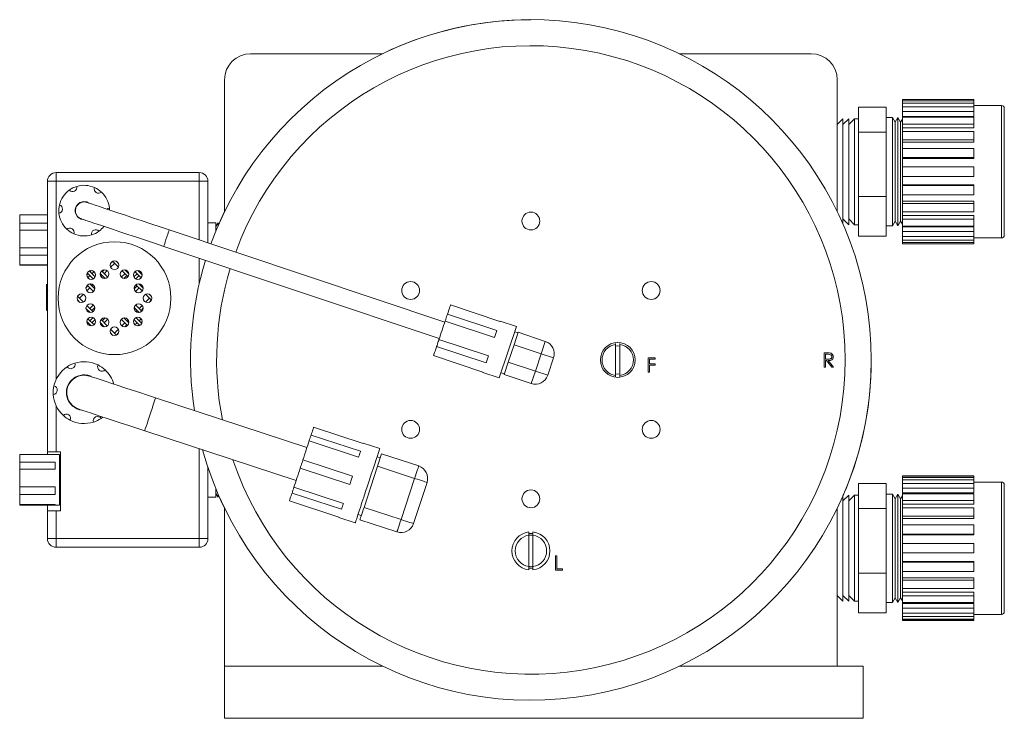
# Model space of a CAD drawing. Header units: inches. Extents: x 0.66 to 7.76, y 0.92 to 8.52.
# Tile 1 of 11: x 0.66 to 3.49, y 0.92 to 2.93. Entities that reach past the tile are written whole.
import ezdxf

# ---------------------------------------------------------------- set-up
doc = ezdxf.new("R2010")
doc.units = ezdxf.units.IN
doc.header["$MEASUREMENT"] = 0

msp = doc.modelspace()

# ---------------------------------------------------------------- linework, layer by layer
at = {"color": 7, "linetype": 'Continuous', "lineweight": 15}
for p, q in [((1.3206, 2.8323), (1.7004, 2.8323)), ((2.5547, 2.8323), (2.9346, 2.8323)), ((1.2456, 2.3774), (1.2456, 2.7573)), ((3.0096, 2.7573), (3.0096, 2.3774)), ((3.4027, 2.7005), (3.1974, 2.7005)), ((3.1974, 2.7), (3.1974, 2.7005)), ((3.1974, 2.7), (3.4027, 2.7)), ((3.1974, 2.6965), (3.1974, 2.7)), ((3.4027, 2.6965), (3.1974, 2.6965)), ((3.1974, 2.6894), (3.1974, 2.6965)), ((3.4027, 2.7005), (3.4027, 2.7)), ((3.4027, 2.6965), (3.4027, 2.7)), ((3.4027, 2.6965), (3.4027, 2.6894)), ((3.1504, 2.6785), (3.0704, 2.6785)), ((3.0704, 2.6068), (3.0704, 2.6785)), ((3.1504, 2.6068), (3.1504, 2.6785)), ((3.1974, 2.6894), (3.4027, 2.6894)), ((3.1974, 2.6792), (3.1974, 2.6894)), ((3.4027, 2.6792), (3.1974, 2.6792)), ((3.1974, 2.6654), (3.1974, 2.6792)), ((3.1974, 2.6654), (3.4027, 2.6654)), ((3.1974, 2.6516), (3.1974, 2.6654)), ((3.4027, 2.6792), (3.4027, 2.6894)), ((3.4827, 2.6831), (3.4027, 2.6831)), ((3.4027, 2.6792), (3.4027, 2.6654)), ((3.4027, 2.6516), (3.4027, 2.6654)), ((3.4907, 2.6751), (3.4907, 2.6613)), ((3.0262, 2.6452), (3.0096, 2.6286)), ((3.0428, 2.6452), (3.0262, 2.6285)), ((3.0262, 2.6336), (3.0262, 2.6452)), ((3.0595, 2.6452), (3.0428, 2.6285)), ((3.0428, 2.6336), (3.0428, 2.6452)), ((3.0704, 2.6452), (3.0595, 2.6452)), ((3.0595, 2.6336), (3.0595, 2.6452)), ((3.1686, 2.6485), (3.1504, 2.6485)), ((3.1765, 2.6348), (3.1686, 2.6485)), ((3.1686, 2.6366), (3.1686, 2.6485)), ((3.1844, 2.6485), (3.1765, 2.6348)), ((3.1922, 2.6348), (3.1844, 2.6485)), ((3.1844, 2.6366), (3.1844, 2.6485)), ((3.1974, 2.6437), (3.1922, 2.6348)), ((3.1974, 2.6516), (3.4027, 2.6516)), ((3.1974, 2.6489), (3.1974, 2.6516)), ((3.4027, 2.6491), (3.1974, 2.6491)), ((3.1974, 2.6295), (3.1974, 2.6491)), ((3.4027, 2.6491), (3.4027, 2.6295)), ((3.4907, 2.6613), (3.4907, 2.3098)), ((3.0262, 2.3413), (3.0262, 2.6336)), ((3.0428, 2.3398), (3.0428, 2.6336)), ((3.0595, 2.3398), (3.0595, 2.6336)), ((3.1686, 2.3365), (3.1686, 2.6366)), ((3.1765, 2.624), (3.1765, 2.6348)), ((3.1765, 2.3501), (3.1765, 2.624)), ((3.1844, 2.3365), (3.1844, 2.6366)), ((3.1922, 2.624), (3.1922, 2.6348)), ((3.1922, 2.3501), (3.1922, 2.624)), ((3.1974, 2.6295), (3.4027, 2.6295)), ((3.1974, 2.6189), (3.1974, 2.6295)), ((3.1974, 2.6189), (3.4027, 2.6189)), ((3.1974, 2.6081), (3.1974, 2.6189)), ((3.4027, 2.6084), (3.1974, 2.6084)), ((3.1974, 2.5844), (3.1974, 2.6084)), ((3.4027, 2.6189), (3.4027, 2.6295)), ((3.4027, 2.6084), (3.4027, 2.5844)), ((3.1504, 2.6068), (3.0704, 2.6068)), ((3.0704, 2.4208), (3.0704, 2.6068)), ((3.1504, 2.4208), (3.1504, 2.6068)), ((3.1974, 2.5844), (3.4027, 2.5844)), ((3.1974, 2.5777), (3.1974, 2.5844)), ((3.4027, 2.5777), (3.4027, 2.5844)), ((3.1974, 2.5777), (3.4027, 2.5777)), ((3.1974, 2.5594), (3.1974, 2.5777)), ((3.4027, 2.5597), (3.1974, 2.5597)), ((3.1974, 2.5329), (3.1974, 2.5597)), ((3.4027, 2.5597), (3.4027, 2.5329)), ((3.1974, 2.5329), (3.4027, 2.5329)), ((3.1974, 2.5307), (3.1974, 2.5329)), ((3.1974, 2.5307), (3.4027, 2.5307)), ((3.1974, 2.5065), (3.1974, 2.5307)), ((3.4027, 2.5307), (3.4027, 2.5329)), ((3.4027, 2.5065), (3.1974, 2.5065)), ((3.1974, 2.4788), (3.1974, 2.5065)), ((3.4027, 2.5065), (3.4027, 2.4788)), ((0.7606, 2.4899), (1.1726, 2.4899)), ((0.7606, 2.4899), (0.7606, 2.4649)), ((1.1726, 2.4899), (1.1726, 2.4649)), ((3.1974, 2.4546), (3.1974, 2.4788)), ((3.1974, 2.4788), (3.4027, 2.4788)), ((0.7356, 1.6853), (0.7356, 2.4649)), ((0.7606, 2.4649), (0.7356, 2.4649)), ((1.1726, 2.4649), (0.7606, 2.4649)), ((1.1976, 2.4649), (1.1726, 2.4649)), ((1.1976, 2.4649), (1.1976, 2.2875)), ((3.1974, 2.4546), (3.4027, 2.4546)), ((3.1974, 2.4523), (3.1974, 2.4546)), ((3.4027, 2.4523), (3.1974, 2.4523)), ((3.1974, 2.4255), (3.1974, 2.4523)), ((3.4027, 2.4523), (3.4027, 2.4546)), ((3.4027, 2.4523), (3.4027, 2.4255)), ((3.1504, 2.4208), (3.0704, 2.4208)), ((3.0704, 2.4208), (3.0704, 2.3064)), ((3.1504, 2.4208), (3.1504, 2.3064)), ((3.1974, 2.4255), (3.4027, 2.4255)), ((3.1974, 2.4075), (3.1974, 2.4252)), ((3.1974, 2.4075), (3.4027, 2.4075)), ((3.1974, 2.4009), (3.1974, 2.4075)), ((3.4027, 2.4009), (3.1974, 2.4009)), ((3.1974, 2.3768), (3.1974, 2.4009)), ((3.4027, 2.4009), (3.4027, 2.4075)), ((3.4027, 2.4009), (3.4027, 2.3768)), ((0.6556, 2.3447), (0.6556, 2.3681)), ((0.7356, 2.3681), (0.6556, 2.3681)), ((3.0262, 2.3564), (3.0428, 2.3398)), ((3.0428, 2.3564), (3.0595, 2.3398)), ((3.1974, 2.3768), (3.4027, 2.3768)), ((3.1974, 2.3662), (3.1974, 2.3765)), ((3.1974, 2.3662), (3.4027, 2.3662)), ((3.1974, 2.3557), (3.1974, 2.3662)), ((3.4027, 2.3557), (3.1974, 2.3557)), ((3.1974, 2.336), (3.1974, 2.3557)), ((3.4027, 2.3557), (3.4027, 2.3662)), ((3.4027, 2.3557), (3.4027, 2.336)), ((0.6556, 2.3447), (0.7356, 2.3447)), ((0.6556, 2.3447), (0.6556, 2.3243)), ((1.2206, 2.3456), (1.1976, 2.3456)), ((1.2268, 2.3456), (1.2206, 2.3348)), ((1.2206, 2.3456), (1.2206, 2.3226)), ((1.2291, 2.3416), (1.2268, 2.3456)), ((1.2268, 2.3456), (1.2268, 2.3363)), ((3.0595, 2.3398), (3.0704, 2.3398)), ((3.1504, 2.3365), (3.1686, 2.3365)), ((3.1686, 2.3365), (3.1765, 2.3501)), ((3.1765, 2.3501), (3.1844, 2.3365)), ((3.1844, 2.3365), (3.1922, 2.3501)), ((3.1922, 2.3501), (3.1974, 2.3412)), ((3.1974, 2.336), (3.4027, 2.336)), ((3.1974, 2.3335), (3.1974, 2.3358)), ((3.1974, 2.3335), (3.4027, 2.3335)), ((3.1974, 2.3198), (3.1974, 2.3335)), ((3.4027, 2.3198), (3.4027, 2.3335)), ((0.6556, 2.2734), (0.6556, 2.3243)), ((0.7356, 2.3243), (0.6556, 2.3243)), ((1.8796, 2.0595), (1.0861, 2.3247)), ((1.2206, 2.3226), (1.2206, 2.3214)), ((3.1504, 2.3064), (3.0704, 2.3064)), ((3.4027, 2.3198), (3.1974, 2.3198)), ((3.1974, 2.3059), (3.1974, 2.3198)), ((3.1974, 2.3059), (3.4027, 2.3059)), ((3.1974, 2.2956), (3.1974, 2.3059)), ((3.4027, 2.3198), (3.4027, 2.3059)), ((3.4027, 2.2956), (3.4027, 2.3059)), ((3.4027, 2.3018), (3.4827, 2.3018)), ((0.6556, 2.2734), (0.7356, 2.2734)), ((0.6556, 2.2734), (0.6556, 2.2518)), ((1.0703, 2.2773), (1.8638, 2.0121)), ((3.4027, 2.2956), (3.1974, 2.2956)), ((3.1974, 2.2884), (3.1974, 2.2956)), ((3.1974, 2.2884), (3.4027, 2.2884)), ((3.1974, 2.2849), (3.1974, 2.2884)), ((3.4027, 2.2849), (3.1974, 2.2849)), ((3.1974, 2.2845), (3.1974, 2.2849)), ((3.1974, 2.2845), (3.4027, 2.2845)), ((3.4027, 2.2956), (3.4027, 2.2884)), ((3.4027, 2.2849), (3.4027, 2.2884)), ((3.4027, 2.2849), (3.4027, 2.2845)), ((0.6556, 2.2243), (0.6556, 2.2518)), ((0.7356, 2.2518), (0.6556, 2.2518)), ((0.6556, 2.2243), (0.7356, 2.2243)), ((0.6556, 2.2243), (0.6556, 2.2231)), ((0.7356, 2.2231), (0.6556, 2.2231)), ((0.9229, 2.2341), (0.9167, 2.2279)), ((0.9286, 2.2285), (0.9172, 2.2171)), ((0.9226, 2.2344), (0.9399, 2.2171)), ((0.9335, 2.2349), (0.9404, 2.2279)), ((0.9345, 2.2344), (0.9342, 2.2341)), ((0.8522, 2.1988), (0.8486, 2.1952)), ((0.85, 2.201), (0.8672, 2.1838)), ((0.8579, 2.1931), (0.8517, 2.1869)), ((0.8556, 2.2067), (0.8728, 2.1895)), ((0.8615, 2.208), (0.8579, 2.2044)), ((0.8697, 2.205), (0.8635, 2.1988)), ((0.8876, 2.1988), (0.8871, 2.1983)), ((0.8872, 2.1991), (0.9017, 2.1847)), ((0.8932, 2.1931), (0.8897, 2.1896)), ((0.891, 2.2066), (0.9091, 2.1885)), ((0.8989, 2.2101), (0.8932, 2.2044)), ((0.9076, 2.2075), (0.8989, 2.1988)), ((0.9583, 2.1988), (0.948, 2.1885)), ((0.9495, 2.2075), (0.9675, 2.1896)), ((0.9639, 2.1931), (0.9555, 2.1847)), ((0.9582, 2.2101), (0.97, 2.1983)), ((0.9661, 2.2066), (0.9639, 2.2044)), ((0.9699, 2.1991), (0.9696, 2.1988)), ((0.9936, 2.1988), (0.9843, 2.1895)), ((0.9874, 2.205), (1.0055, 2.1869)), ((0.9993, 2.1931), (0.99, 2.1838)), ((0.9957, 2.208), (1.0085, 2.1952)), ((1.0015, 2.2067), (0.9993, 2.2044)), ((1.0072, 2.201), (1.0049, 2.1988)), ((0.7356, 2.163), (0.7326, 2.1682)), ((0.7326, 2.151), (0.7326, 2.1682)), ((0.8522, 2.1634), (0.8465, 2.1577)), ((0.8579, 2.1578), (0.8491, 2.149)), ((0.85, 2.1656), (0.8681, 2.1475)), ((0.8575, 2.1694), (0.872, 2.155)), ((0.8583, 2.1695), (0.8579, 2.1691)), ((0.867, 2.1669), (0.8635, 2.1634)), ((0.9936, 2.1634), (0.9852, 2.155)), ((0.9993, 2.1578), (0.989, 2.1475)), ((0.9901, 2.1669), (1.008, 2.149)), ((0.9988, 2.1695), (1.0106, 2.1577)), ((0.9996, 2.1694), (0.9993, 2.1691)), ((1.0071, 2.1656), (1.0049, 2.1634)), ((0.7363, 2.1483), (0.7326, 2.151)), ((0.7326, 2.151), (0.7326, 2.14)), ((0.7363, 2.1374), (0.7326, 2.14)), ((0.7326, 2.0924), (0.7326, 2.14)), ((0.8222, 2.134), (0.8395, 2.1167)), ((0.8287, 2.1399), (0.8225, 2.1337)), ((0.8395, 2.1394), (0.8282, 2.1281)), ((1.0176, 2.1394), (1.0349, 2.1221)), ((1.029, 2.1281), (1.0176, 2.1167)), ((1.0285, 2.1399), (1.0354, 2.1329)), ((1.0349, 2.134), (1.0346, 2.1337)), ((0.8217, 2.1232), (0.8287, 2.1162)), ((0.8225, 2.1224), (0.8222, 2.1221)), ((0.8465, 2.0984), (0.8583, 2.0866)), ((0.8491, 2.1071), (0.867, 2.0892)), ((0.8681, 2.1086), (0.8579, 2.0984)), ((0.872, 2.1011), (0.8635, 2.0927)), ((0.9852, 2.1011), (0.9996, 2.0867)), ((0.989, 2.1086), (1.0071, 2.0905)), ((1.008, 2.1071), (0.9993, 2.0984)), ((1.0106, 2.0984), (1.0049, 2.0927)), ((1.0346, 2.1224), (1.0285, 2.1162)), ((1.8961, 2.1089), (2.0384, 2.0613)), ((0.7326, 2.0924), (0.7356, 2.0975)), ((0.8522, 2.0927), (0.85, 2.0905)), ((0.8579, 2.087), (0.8575, 2.0867)), ((0.8672, 2.0723), (0.8579, 2.063)), ((0.9017, 2.0714), (0.8932, 2.063)), ((0.9555, 2.0714), (0.9699, 2.057)), ((0.99, 2.0723), (1.0072, 2.0551)), ((0.9936, 2.0927), (0.9901, 2.0892)), ((0.9993, 2.087), (0.9988, 2.0866)), ((2.0295, 2.0347), (1.8872, 2.0823)), ((0.8486, 2.0609), (0.8615, 2.0481)), ((0.8522, 2.0573), (0.85, 2.0551)), ((0.8517, 2.0692), (0.8697, 2.0511)), ((0.8579, 2.0517), (0.8556, 2.0495)), ((0.8728, 2.0666), (0.8635, 2.0573)), ((0.8871, 2.0578), (0.8989, 2.046)), ((0.8876, 2.0573), (0.8872, 2.057)), ((0.8897, 2.0665), (0.9076, 2.0486)), ((0.8932, 2.0517), (0.891, 2.0495)), ((0.9091, 2.0676), (0.8989, 2.0573)), ((0.948, 2.0676), (0.9661, 2.0495)), ((0.9583, 2.0573), (0.9495, 2.0486)), ((0.9639, 2.0517), (0.9582, 2.046)), ((0.9675, 2.0665), (0.9639, 2.063)), ((0.97, 2.0578), (0.9696, 2.0573)), ((0.9843, 2.0666), (1.0015, 2.0495)), ((0.9936, 2.0573), (0.9874, 2.0511)), ((0.9993, 2.0517), (0.9957, 2.0481)), ((1.0055, 2.0692), (0.9993, 2.063)), ((1.0085, 2.0609), (1.0049, 2.0573)), ((1.8806, 2.0623), (2.0228, 2.0148)), ((2.0366, 1.8984), (2.0861, 2.0464)), ((2.0387, 2.0622), (2.0384, 2.0613)), ((2.0861, 2.0464), (2.0387, 2.0622)), ((0.9167, 2.0282), (0.9237, 2.0212)), ((0.9172, 2.039), (0.9345, 2.0217)), ((0.9229, 2.022), (0.9226, 2.0217)), ((0.9399, 2.039), (0.9286, 2.0276)), ((0.9404, 2.0282), (0.9342, 2.022)), ((2.0295, 2.0347), (2.0228, 2.0148)), ((2.079, 1.9943), (2.091, 2.03)), ((2.0905, 2.0285), (2.0812, 2.0317)), ((2.091, 2.03), (2.1691, 2.0039)), ((1.8561, 1.9893), (1.9984, 1.9417)), ((2.0051, 1.9617), (1.8628, 2.0092)), ((2.0623, 1.9442), (2.079, 1.9943)), ((2.1572, 1.9682), (2.079, 1.9943)), ((2.1691, 2.0039), (2.1572, 1.9682)), ((2.3716, 1.9976), (2.3716, 1.9951)), ((2.3716, 1.9951), (2.3716, 1.9054)), ((2.3836, 1.998), (2.3836, 1.9951)), ((2.3836, 1.9951), (2.3836, 1.9054)), ((1.9895, 1.9152), (1.8473, 1.9627)), ((2.0051, 1.9617), (1.9984, 1.9417)), ((2.1404, 1.9181), (2.1572, 1.9682)), ((2.1928, 1.9563), (2.1572, 1.9682)), ((2.1928, 1.9563), (2.1761, 1.9062)), ((2.4649, 1.9564), (2.4852, 1.9564)), ((2.4649, 1.9147), (2.4649, 1.9564)), ((2.4852, 1.9564), (2.4852, 1.9521)), ((2.972, 1.9708), (2.9804, 1.9708)), ((2.972, 1.9291), (2.972, 1.9708)), ((2.9836, 1.9665), (2.9758, 1.9665)), ((2.9758, 1.9665), (2.9758, 1.9526)), ((2.0504, 1.9086), (2.0623, 1.9442)), ((2.0623, 1.9442), (2.1404, 1.9181)), ((2.4687, 1.9521), (2.4687, 1.9393)), ((2.4852, 1.9521), (2.4687, 1.9521)), ((2.4687, 1.9393), (2.4852, 1.9393)), ((2.4687, 1.935), (2.4687, 1.9147)), ((2.4852, 1.935), (2.4687, 1.935)), ((2.4852, 1.9393), (2.4852, 1.935)), ((2.9758, 1.9291), (2.972, 1.9291)), ((2.9758, 1.9526), (2.9834, 1.9526)), ((2.9758, 1.9483), (2.9758, 1.9291)), ((2.9788, 1.9483), (2.9758, 1.9483)), ((2.9941, 1.9291), (2.9788, 1.9483)), ((2.9834, 1.9483), (2.9987, 1.9291)), ((2.9987, 1.9291), (2.9941, 1.9291)), ((0.8333, 1.906), (0.8333, 1.9057)), ((1.9895, 1.9152), (1.9892, 1.9143)), ((1.9892, 1.9143), (2.0366, 1.8984)), ((2.0416, 1.9131), (2.0509, 1.91)), ((2.1285, 1.8825), (2.0504, 1.9086)), ((2.1285, 1.8825), (2.1404, 1.9181)), ((2.1761, 1.9062), (2.1404, 1.9181)), ((2.3716, 1.9054), (2.3716, 1.9025)), ((2.3836, 1.9054), (2.3836, 1.9029)), ((2.4687, 1.9147), (2.4649, 1.9147)), ((1.4828, 1.6981), (1.0467, 1.8413)), ((0.89, 1.7819), (0.8947, 1.7852)), ((1.0155, 1.7463), (1.4515, 1.6031)), ((1.6371, 1.6872), (1.4946, 1.734)), ((1.502, 1.7568), (1.6445, 1.71)), ((1.4891, 1.7173), (1.6316, 1.6705)), ((1.6923, 1.695), (1.6448, 1.7106)), ((0.6556, 1.6555), (0.6556, 1.6776)), ((0.758, 1.6776), (0.6556, 1.6776)), ((0.7606, 1.6853), (0.7356, 1.6853)), ((0.7356, 1.6853), (0.7356, 1.6776)), ((0.7706, 1.6779), (0.758, 1.6779)), ((0.758, 1.6776), (0.758, 1.6779)), ((0.7606, 1.6853), (0.7726, 1.6853)), ((0.7706, 1.5446), (0.7706, 1.6779)), ((0.7726, 1.5153), (0.7726, 1.6853)), ((1.6859, 1.6443), (1.6977, 1.6801)), ((1.6977, 1.6801), (1.8045, 1.645)), ((0.6556, 1.6555), (0.758, 1.6555)), ((0.6556, 1.6555), (0.6556, 1.6355)), ((0.758, 1.6355), (0.758, 1.6555)), ((0.7726, 1.6549), (0.7706, 1.6549)), ((1.6135, 1.6156), (1.471, 1.6624)), ((1.6938, 1.6682), (1.6845, 1.6713)), ((0.6556, 1.5847), (0.6556, 1.6355)), ((0.758, 1.6355), (0.6556, 1.6355)), ((1.1976, 1.6412), (1.1976, 1.6094)), ((1.4633, 1.6387), (1.6058, 1.5919)), ((1.647, 1.5258), (1.6859, 1.6443)), ((1.7927, 1.6093), (1.6859, 1.6443)), ((3.4027, 1.6161), (3.1974, 1.6161)), ((3.1974, 1.6156), (3.1974, 1.6161)), ((3.4027, 1.6161), (3.4027, 1.6156)), ((1.1976, 1.6094), (1.1976, 1.5911)), ((1.1976, 1.5911), (1.1976, 1.4357)), ((1.7538, 1.4907), (1.7927, 1.6093)), ((1.8284, 1.5975), (1.7895, 1.479)), ((3.1504, 1.5941), (3.0704, 1.5941)), ((3.0704, 1.5224), (3.0704, 1.5941)), ((3.1504, 1.5224), (3.1504, 1.5941)), ((3.1974, 1.6156), (3.4027, 1.6156)), ((3.1974, 1.6121), (3.1974, 1.6156)), ((3.4027, 1.6121), (3.1974, 1.6121)), ((3.1974, 1.605), (3.1974, 1.6121)), ((3.1974, 1.605), (3.4027, 1.605)), ((3.1974, 1.5948), (3.1974, 1.605)), ((3.4027, 1.5948), (3.1974, 1.5948)), ((3.1974, 1.581), (3.1974, 1.5948)), ((3.4027, 1.6121), (3.4027, 1.6156)), ((3.4027, 1.6121), (3.4027, 1.605)), ((3.4027, 1.5948), (3.4027, 1.605)), ((3.4827, 1.5987), (3.4027, 1.5987)), ((3.4027, 1.5948), (3.4027, 1.581)), ((3.4907, 1.5907), (3.4907, 1.5769)), ((0.6556, 1.5847), (0.758, 1.5847)), ((0.6556, 1.5847), (0.6556, 1.5628)), ((0.6556, 1.534), (0.6556, 1.5628)), ((0.758, 1.5628), (0.6556, 1.5628)), ((0.758, 1.5628), (0.758, 1.5847)), ((1.2206, 1.5791), (1.2206, 1.5549)), ((1.2206, 1.5657), (1.2268, 1.5549)), ((1.2268, 1.5642), (1.2268, 1.5549)), ((1.4397, 1.5671), (1.5822, 1.5203)), ((1.5877, 1.537), (1.4452, 1.5838)), ((3.0428, 1.5608), (3.0262, 1.5441)), ((3.0595, 1.5608), (3.0428, 1.5441)), ((3.0428, 1.5492), (3.0428, 1.5608)), ((3.0704, 1.5608), (3.0595, 1.5608)), ((3.0595, 1.5492), (3.0595, 1.5608)), ((3.1686, 1.5641), (3.1504, 1.5641)), ((3.1765, 1.5504), (3.1686, 1.5641)), ((3.1686, 1.5522), (3.1686, 1.5641)), ((3.1844, 1.5641), (3.1765, 1.5504)), ((3.1922, 1.5504), (3.1844, 1.5641)), ((3.1844, 1.5522), (3.1844, 1.5641)), ((3.1974, 1.5593), (3.1922, 1.5504)), ((3.1974, 1.581), (3.4027, 1.581)), ((3.1974, 1.5672), (3.1974, 1.581)), ((3.1974, 1.5672), (3.4027, 1.5672)), ((3.1974, 1.5645), (3.1974, 1.5672)), ((3.4027, 1.5647), (3.1974, 1.5647)), ((3.1974, 1.5451), (3.1974, 1.5647)), ((3.4027, 1.5672), (3.4027, 1.581)), ((3.4027, 1.5647), (3.4027, 1.5451)), ((3.4907, 1.5769), (3.4907, 1.2254)), ((0.6556, 1.534), (0.758, 1.534)), ((0.6556, 1.534), (0.6556, 1.5322)), ((0.758, 1.5322), (0.6556, 1.5322)), ((0.7356, 1.5322), (0.7356, 1.5153)), ((0.758, 1.5319), (0.758, 1.534)), ((0.758, 1.5319), (0.7706, 1.5319)), ((0.7706, 1.5549), (0.7726, 1.5549)), ((0.7706, 1.5319), (0.7706, 1.5446)), ((1.1976, 1.5549), (1.2206, 1.5549)), ((1.2268, 1.5549), (1.2291, 1.5589)), ((1.5747, 1.4975), (1.4322, 1.5443)), ((3.0262, 1.5492), (3.0262, 1.5592)), ((3.0262, 1.2554), (3.0262, 1.5492)), ((3.0428, 1.2554), (3.0428, 1.5492)), ((3.0595, 1.2554), (3.0595, 1.5492)), ((3.1686, 1.2521), (3.1686, 1.5522)), ((3.1765, 1.5396), (3.1765, 1.5504)), ((3.1765, 1.2657), (3.1765, 1.5396)), ((3.1844, 1.2521), (3.1844, 1.5522)), ((3.1922, 1.5396), (3.1922, 1.5504)), ((3.1922, 1.2657), (3.1922, 1.5396)), ((3.1974, 1.5451), (3.4027, 1.5451)), ((3.1974, 1.5345), (3.1974, 1.5451)), ((3.1974, 1.5345), (3.4027, 1.5345)), ((3.1974, 1.5237), (3.1974, 1.5345)), ((3.4027, 1.5345), (3.4027, 1.5451)), ((0.7356, 1.4357), (0.7356, 1.5153)), ((0.7356, 1.5153), (0.7606, 1.5153)), ((0.7606, 1.5153), (0.7606, 1.4357)), ((0.7726, 1.5153), (0.7606, 1.5153)), ((1.2456, 1.0683), (1.2456, 1.5231)), ((1.6298, 1.505), (1.6391, 1.5019)), ((1.647, 1.5258), (1.7538, 1.4907)), ((3.0096, 1.5231), (3.0096, 1.0683)), ((3.1504, 1.5224), (3.0704, 1.5224)), ((3.0704, 1.3364), (3.0704, 1.5224)), ((3.1504, 1.3364), (3.1504, 1.5224)), ((3.4027, 1.524), (3.1974, 1.524)), ((3.1974, 1.5), (3.1974, 1.524)), ((3.4027, 1.524), (3.4027, 1.5)), ((1.5745, 1.4969), (1.622, 1.4812)), ((1.742, 1.455), (1.6352, 1.4901)), ((3.1974, 1.5), (3.4027, 1.5)), ((3.1974, 1.4933), (3.1974, 1.5)), ((3.1974, 1.4933), (3.4027, 1.4933)), ((3.1974, 1.4753), (3.1974, 1.4933)), ((3.4027, 1.4753), (3.1974, 1.4753)), ((3.1974, 1.4485), (3.1974, 1.4753)), ((3.4027, 1.4933), (3.4027, 1.5)), ((3.4027, 1.4753), (3.4027, 1.4485)), ((2.1216, 1.4548), (2.1216, 1.4451)), ((2.1336, 1.4548), (2.1336, 1.4451)), ((3.1974, 1.4485), (3.4027, 1.4485)), ((3.1974, 1.4463), (3.1974, 1.4485)), ((3.1974, 1.4463), (3.4027, 1.4463)), ((3.1974, 1.4221), (3.1974, 1.4463)), ((3.4027, 1.4463), (3.4027, 1.4485)), ((0.7606, 1.4357), (0.7356, 1.4357)), ((0.7606, 1.4357), (1.1726, 1.4357)), ((0.7606, 1.4357), (0.7606, 1.4107)), ((1.1976, 1.4357), (1.1726, 1.4357)), ((1.1726, 1.4357), (1.1726, 1.4107)), ((2.1216, 1.4451), (2.1216, 1.3554)), ((2.1336, 1.4451), (2.1336, 1.3554)), ((3.4027, 1.4221), (3.1974, 1.4221)), ((3.1974, 1.3944), (3.1974, 1.4221)), ((3.4027, 1.4221), (3.4027, 1.3944)), ((1.1726, 1.4107), (0.7606, 1.4107)), ((3.1974, 1.3702), (3.1974, 1.3944)), ((3.1974, 1.3944), (3.4027, 1.3944)), ((2.1983, 1.3864), (2.202, 1.3864)), ((2.1983, 1.3447), (2.1983, 1.3864)), ((2.202, 1.3864), (2.202, 1.349)), ((3.1974, 1.3702), (3.4027, 1.3702)), ((3.1974, 1.3679), (3.1974, 1.3702)), ((3.4027, 1.3679), (3.1974, 1.3679)), ((3.1974, 1.3411), (3.1974, 1.3679)), ((3.4027, 1.3679), (3.4027, 1.3702)), ((3.4027, 1.3679), (3.4027, 1.3411)), ((2.1216, 1.3554), (2.1216, 1.3457)), ((2.1336, 1.3554), (2.1336, 1.3457)), ((2.2181, 1.3447), (2.1983, 1.3447)), ((2.202, 1.349), (2.2181, 1.349)), ((2.2181, 1.349), (2.2181, 1.3447)), ((3.1504, 1.3364), (3.0704, 1.3364)), ((3.0704, 1.3364), (3.0704, 1.222)), ((3.1504, 1.3364), (3.1504, 1.222)), ((3.1974, 1.3231), (3.1974, 1.3411)), ((3.1974, 1.3411), (3.4027, 1.3411)), ((3.1974, 1.3231), (3.4027, 1.3231)), ((3.1974, 1.3165), (3.1974, 1.3231)), ((3.4027, 1.3165), (3.1974, 1.3165)), ((3.1974, 1.2924), (3.1974, 1.3165)), ((3.4027, 1.3165), (3.4027, 1.3231)), ((3.4027, 1.3165), (3.4027, 1.2924)), ((3.1974, 1.2924), (3.4027, 1.2924)), ((3.1974, 1.2818), (3.1974, 1.2921)), ((3.1974, 1.2818), (3.4027, 1.2818)), ((3.1974, 1.2713), (3.1974, 1.2818)), ((3.4027, 1.2713), (3.4027, 1.2818)), ((3.0096, 1.2719), (3.0262, 1.2554)), ((3.0262, 1.272), (3.0428, 1.2554)), ((3.0428, 1.272), (3.0595, 1.2554)), ((3.0595, 1.2554), (3.0704, 1.2554)), ((3.1504, 1.2521), (3.1686, 1.2521)), ((3.1686, 1.2521), (3.1765, 1.2657)), ((3.1765, 1.2657), (3.1844, 1.2521)), ((3.1844, 1.2521), (3.1922, 1.2657)), ((3.1922, 1.2657), (3.1974, 1.2568)), ((3.4027, 1.2713), (3.1974, 1.2713)), ((3.1974, 1.2516), (3.1974, 1.2713)), ((3.1974, 1.2516), (3.4027, 1.2516)), ((3.1974, 1.2491), (3.1974, 1.2514)), ((3.1974, 1.2491), (3.4027, 1.2491)), ((3.1974, 1.2354), (3.1974, 1.2491)), ((3.4027, 1.2713), (3.4027, 1.2516)), ((3.4027, 1.2354), (3.4027, 1.2491)), ((3.1504, 1.222), (3.0704, 1.222)), ((3.4027, 1.2354), (3.1974, 1.2354)), ((3.1974, 1.2215), (3.1974, 1.2354)), ((3.1974, 1.2215), (3.4027, 1.2215)), ((3.1974, 1.2112), (3.1974, 1.2215)), ((3.4027, 1.2354), (3.4027, 1.2215)), ((3.4027, 1.2112), (3.4027, 1.2215)), ((3.4027, 1.2112), (3.1974, 1.2112)), ((3.1974, 1.204), (3.1974, 1.2112)), ((3.1974, 1.204), (3.4027, 1.204)), ((3.1974, 1.2005), (3.1974, 1.204)), ((3.4027, 1.2005), (3.1974, 1.2005)), ((3.1974, 1.2001), (3.1974, 1.2005)), ((3.1974, 1.2001), (3.4027, 1.2001)), ((3.4027, 1.2174), (3.4827, 1.2174)), ((3.4027, 1.2112), (3.4027, 1.204)), ((3.4027, 1.2005), (3.4027, 1.204)), ((3.4027, 1.2005), (3.4027, 1.2001)), ((1.2456, 0.9183), (1.2456, 1.0683)), ((1.7004, 1.0683), (1.2456, 1.0683)), ((3.0096, 1.0683), (2.5547, 1.0683)), ((3.0846, 1.0683), (3.0096, 1.0683)), ((3.0846, 0.9183), (3.0846, 1.0683)), ((1.2456, 0.9183), (3.0846, 0.9183))]:
    msp.add_line(p, q, dxfattribs=at)
at = {"color": 8, "linetype": 'Continuous', "lineweight": 15}
for p, q in [((3.4827, 2.6687), (3.4827, 2.6831)), ((3.4827, 2.3018), (3.4827, 2.6687)), ((0.7606, 2.4649), (0.7606, 1.8942)), ((1.1726, 2.2958), (1.1726, 2.4649)), ((1.1726, 2.1702), (1.1726, 2.2431)), ((0.7606, 1.8183), (0.7606, 1.6853)), ((1.1726, 1.4357), (1.1726, 1.6947)), ((3.4827, 1.5843), (3.4827, 1.5987)), ((3.4827, 1.2174), (3.4827, 1.5843))]:
    msp.add_line(p, q, dxfattribs=at)
at = {"color": 7, "linetype": 'Continuous', "lineweight": 15, "flags": 128}
for points in [[(1.0861, 2.3247), (1.0596, 2.3336), (1.0333, 2.3423), (1.0078, 2.3509), (0.9832, 2.3591), (0.96, 2.3669), (0.9383, 2.3741), (0.9184, 2.3808), (0.9007, 2.3867), (0.8853, 2.3918), (0.8725, 2.3961), (0.8623, 2.3995), (0.8549, 2.402), (0.8505, 2.4035), (0.849, 2.404)], [(0.9137, 2.3878), (0.9098, 2.3864), (0.9072, 2.3845)], [(0.914, 2.3822), (0.9139, 2.3848), (0.9137, 2.3878)], [(0.8331, 2.3565), (0.8346, 2.356), (0.8391, 2.3546), (0.8465, 2.3521), (0.8566, 2.3487), (0.8695, 2.3444), (0.8849, 2.3393), (0.9026, 2.3333), (0.9224, 2.3267), (0.9441, 2.3195), (0.9674, 2.3117), (0.9919, 2.3035), (1.0175, 2.2949), (1.0437, 2.2862), (1.0703, 2.2773)], [(1.2291, 2.3416), (1.2352, 2.3552), (1.2456, 2.3774)], [(1.8872, 2.0823), (1.8889, 2.0874), (1.8905, 2.092), (1.8919, 2.0962), (1.8931, 2.0998), (1.8941, 2.103), (1.895, 2.1055), (1.8957, 2.1075), (1.8961, 2.1089)], [(1.8872, 2.0823), (1.8862, 2.0791), (1.8849, 2.0754), (1.8836, 2.0715), (1.8824, 2.0678), (1.8814, 2.0648), (1.8807, 2.0627), (1.8806, 2.0623)], [(1.8628, 2.0092), (1.865, 2.0157), (1.8672, 2.0223), (1.8694, 2.029), (1.8717, 2.0358), (1.874, 2.0426), (1.8762, 2.0493), (1.8784, 2.0559), (1.8806, 2.0623)], [(1.8473, 1.9627), (1.8477, 1.9641), (1.8484, 1.966), (1.8492, 1.9686), (1.8503, 1.9717), (1.8515, 1.9754), (1.8529, 1.9795), (1.8544, 1.9842), (1.8561, 1.9893)], [(1.8628, 2.0092), (1.8627, 2.0088), (1.862, 2.0068), (1.861, 2.0038), (1.8598, 2.0001), (1.8584, 1.9962), (1.8572, 1.9924), (1.8561, 1.9893)], [(2.3716, 1.9903), (2.3776, 1.9907), (2.3836, 1.9903)], [(1.0467, 1.8413), (1.0238, 1.8489), (1.0012, 1.8563), (0.9793, 1.8635), (0.9584, 1.8703), (0.9388, 1.8768), (0.9207, 1.8827), (0.9045, 1.8881), (0.8903, 1.8927), (0.8784, 1.8966), (0.869, 1.8997), (0.8622, 1.9019), (0.8581, 1.9033), (0.8567, 1.9038)], [(2.3836, 1.9102), (2.3776, 1.9098), (2.3716, 1.9102)], [(0.8255, 1.8088), (0.8269, 1.8083), (0.831, 1.8069), (0.8378, 1.8047), (0.8472, 1.8016), (0.8591, 1.7977), (0.8733, 1.7931), (0.8895, 1.7877), (0.9075, 1.7818), (0.9272, 1.7753), (0.9481, 1.7685), (0.97, 1.7613), (0.9926, 1.7538), (1.0155, 1.7463)], [(1.4946, 1.734), (1.4933, 1.7302), (1.4919, 1.7259), (1.4905, 1.7217), (1.4893, 1.7181), (1.4891, 1.7173)], [(1.4946, 1.734), (1.496, 1.7385), (1.4974, 1.7426), (1.4986, 1.7462), (1.4996, 1.7493), (1.5005, 1.7519), (1.5012, 1.7541), (1.5017, 1.7557), (1.502, 1.7568)], [(1.471, 1.6624), (1.4735, 1.6698), (1.4759, 1.6772), (1.4783, 1.6844), (1.4806, 1.6915), (1.4828, 1.6983), (1.485, 1.7049), (1.4871, 1.7113), (1.4891, 1.7173)], [(1.6448, 1.7106), (1.6448, 1.7106), (1.6447, 1.7104), (1.6446, 1.7102), (1.6445, 1.71)], [(1.622, 1.4812), (1.6225, 1.4826), (1.6238, 1.4865), (1.6259, 1.4929), (1.6287, 1.5017), (1.6323, 1.5126), (1.6365, 1.5253), (1.6412, 1.5396), (1.6463, 1.5551), (1.6517, 1.5714), (1.6572, 1.5881), (1.6626, 1.6048), (1.668, 1.6212), (1.6731, 1.6366), (1.6778, 1.6509), (1.682, 1.6637), (1.6856, 1.6746), (1.6884, 1.6834), (1.6905, 1.6898), (1.6918, 1.6937), (1.6923, 1.695), (1.6923, 1.695)], [(1.6371, 1.6872), (1.6365, 1.6853), (1.6358, 1.6834), (1.6352, 1.6814), (1.6345, 1.6793), (1.6338, 1.6772), (1.6331, 1.675), (1.6323, 1.6728), (1.6316, 1.6705)], [(1.471, 1.6624), (1.4706, 1.6612), (1.4698, 1.6585), (1.4686, 1.6548), (1.4671, 1.6506), (1.4657, 1.6463), (1.4645, 1.6426), (1.4637, 1.6399), (1.4633, 1.6387)], [(1.8045, 1.645), (1.8042, 1.6443), (1.8036, 1.6423), (1.8025, 1.639), (1.801, 1.6345), (1.7992, 1.6291), (1.7972, 1.6229), (1.795, 1.6162), (1.7927, 1.6093)], [(1.4452, 1.5838), (1.4472, 1.5898), (1.4493, 1.5962), (1.4515, 1.6028), (1.4537, 1.6097), (1.456, 1.6167), (1.4584, 1.6239), (1.4608, 1.6313), (1.4633, 1.6387)], [(1.6135, 1.6156), (1.6126, 1.6126), (1.6116, 1.6097), (1.6106, 1.6067), (1.6096, 1.6037), (1.6087, 1.6008), (1.6077, 1.5978), (1.6067, 1.5949), (1.6058, 1.5919)], [(1.8284, 1.5975), (1.8278, 1.5978), (1.8257, 1.5984), (1.8224, 1.5995), (1.818, 1.601), (1.8126, 1.6027), (1.8064, 1.6048), (1.7997, 1.607), (1.7927, 1.6093)], [(1.4322, 1.5443), (1.4326, 1.5454), (1.4331, 1.547), (1.4338, 1.5492), (1.4347, 1.5518), (1.4357, 1.5549), (1.4369, 1.5585), (1.4382, 1.5626), (1.4397, 1.5671)], [(1.4452, 1.5838), (1.445, 1.583), (1.4438, 1.5794), (1.4424, 1.5752), (1.441, 1.5709), (1.4397, 1.5671)], [(1.2456, 1.5231), (1.2352, 1.5453), (1.2291, 1.5589)], [(1.5877, 1.537), (1.587, 1.5347), (1.5862, 1.5325), (1.5855, 1.5303), (1.5848, 1.5282), (1.5841, 1.5261), (1.5835, 1.5241), (1.5828, 1.5221), (1.5822, 1.5203)], [(1.6352, 1.4901), (1.6355, 1.4907), (1.6361, 1.4928), (1.6372, 1.4961), (1.6387, 1.5005), (1.6405, 1.5059), (1.6425, 1.5121), (1.6447, 1.5188), (1.647, 1.5258)], [(1.5747, 1.4975), (1.5747, 1.4972), (1.5746, 1.497), (1.5745, 1.4969), (1.5745, 1.4969)], [(1.742, 1.455), (1.7423, 1.4557), (1.7429, 1.4577), (1.744, 1.461), (1.7455, 1.4654), (1.7472, 1.4709), (1.7493, 1.477), (1.7515, 1.4837), (1.7538, 1.4907)], [(1.7895, 1.479), (1.7888, 1.4792), (1.7868, 1.4799), (1.7835, 1.4809), (1.779, 1.4824), (1.7736, 1.4842), (1.7674, 1.4862), (1.7607, 1.4884), (1.7538, 1.4907)]]:
    msp.add_lwpolyline(points, dxfattribs=at)
at = {"color": 8, "linetype": 'Continuous', "lineweight": 15, "flags": 128}
for points in [[(1.0703, 2.2773), (1.0707, 2.2787), (1.0721, 2.2828), (1.0742, 2.2891), (1.0768, 2.2969), (1.0796, 2.3051), (1.0821, 2.3129), (1.0843, 2.3192), (1.0856, 2.3233), (1.0861, 2.3247), (1.0861, 2.3247)], [(1.0467, 1.8413), (1.0462, 1.8399), (1.0449, 1.8359), (1.0428, 1.8294), (1.0399, 1.8208), (1.0366, 1.8107), (1.033, 1.7995), (1.0292, 1.7881), (1.0255, 1.777), (1.0222, 1.7668), (1.0194, 1.7583), (1.0173, 1.7518), (1.0159, 1.7477), (1.0155, 1.7463)]]:
    msp.add_lwpolyline(points, dxfattribs=at)
at = {"color": 7, "linetype": 'Continuous', "lineweight": 15}
for centre, radius in [((2.1276, 2.3503), 0.0257), ((0.9286, 2.1281), 0.1625), ((0.9286, 2.2231), 0.0128), ((0.8614, 2.1952), 0.0128), ((0.8999, 2.1973), 0.0128), ((0.9573, 2.1973), 0.0128), ((0.9957, 2.1952), 0.0128), ((0.8593, 2.1568), 0.0128), ((0.9979, 2.1568), 0.0128), ((1.7812, 2.1503), 0.0257), ((2.474, 2.1503), 0.0257), ((0.8336, 2.1281), 0.0128), ((1.0236, 2.1281), 0.0128), ((0.8593, 2.0994), 0.0128), ((0.9979, 2.0994), 0.0128), ((0.8614, 2.0609), 0.0128), ((0.8999, 2.0588), 0.0128), ((0.9573, 2.0588), 0.0128), ((0.9957, 2.0609), 0.0128), ((0.9286, 2.0331), 0.0128), ((2.3776, 1.9503), 0.0501), ((1.7812, 1.7503), 0.0257), ((2.474, 1.7503), 0.0257), ((2.1276, 1.5503), 0.0257)]:
    msp.add_circle(centre, radius, dxfattribs=at)
for centre, radius, start, end in [((2.1276, 1.9503), 0.98, 0, 160.0565), ((2.1276, 1.9503), 0.98, 90, 115.8419), ((1.3206, 2.7573), 0.075, 90, 180), ((2.9346, 2.7573), 0.075, 0, 90), ((3.4827, 2.6751), 0.008, 0, 90), ((0.7606, 2.4649), 0.025, 90, 180), ((1.1726, 2.4649), 0.025, 0, 90), ((0.8411, 2.3803), 0.073, 125.9268, 166.7956), ((0.8078, 2.4475), 0.0125, 220.3186, 12.4038), ((0.8411, 2.3803), 0.073, 106.7956, 125.9268), ((0.8411, 2.3803), 0.073, 65.9268, 106.7956), ((0.8826, 2.4427), 0.0125, 160.3186, 312.4038), ((0.8411, 2.3803), 0.073, 46.7956, 65.9268), ((0.8411, 2.3803), 0.073, 5.9268, 46.7956), ((0.8411, 2.3803), 0.073, 166.7956, 185.9268), ((0.7662, 2.385), 0.0125, 280.3186, 72.4038), ((0.8411, 2.3803), 0.026, 55.5759, 267.4607), ((0.8411, 2.3803), 0.025, 71.5183, 251.5183), ((0.8411, 2.3803), 0.073, 185.9268, 226.7956), ((0.7995, 2.3178), 0.0125, 340.3186, 132.4038), ((0.8411, 2.3803), 0.073, 226.7956, 245.9268), ((0.8744, 2.3131), 0.0125, 40.3186, 192.4038), ((0.8411, 2.3803), 0.073, 305.9268, 321.4911), ((0.8411, 2.3803), 0.073, 245.9268, 286.7956), ((0.8411, 2.3803), 0.073, 286.7956, 305.9268), ((3.4827, 2.3098), 0.008, 270, 0), ((2.1276, 1.9503), 0.98, 162.9526, 188.547), ((2.1572, 1.9682), 0.0376, 341.5183, 71.5183), ((2.3776, 1.9503), 0.0453, 97.6129, 262.3871), ((2.3776, 1.9503), 0.0453, 277.6129, 82.3871), ((0.8411, 1.8563), 0.089, 123.3163, 167.3501), ((0.8026, 1.9376), 0.0125, 213.9022, 16.7642), ((0.8411, 1.8563), 0.089, 107.3501, 123.3163), ((0.8411, 1.8563), 0.089, 63.3163, 107.3501), ((0.8923, 1.9303), 0.0125, 153.9022, 316.7642), ((0.8411, 1.8563), 0.089, 47.3501, 63.3163), ((2.1276, 1.9503), 0.98, 195.3099, 0), ((2.1276, 1.9503), 0.98, 336.4796, 0), ((0.8411, 1.8563), 0.051, 61.289, 263.1766), ((0.8411, 1.8563), 0.05, 71.8118, 251.8118), ((0.8411, 1.8563), 0.089, 15.992, 47.3501), ((2.1404, 1.9181), 0.0376, 251.5183, 341.5183), ((0.8411, 1.8563), 0.089, 167.3501, 183.3163), ((0.7514, 1.8636), 0.0125, 273.9022, 76.7642), ((0.8411, 1.8563), 0.089, 183.3163, 227.3501), ((0.7899, 1.7822), 0.0125, 333.9022, 136.7642), ((0.8411, 1.8563), 0.089, 227.3501, 243.3163), ((0.8796, 1.7749), 0.0125, 33.9022, 196.7642), ((0.8411, 1.8563), 0.089, 243.3163, 287.3501), ((0.8411, 1.8563), 0.089, 287.3501, 303.3163), ((1.7927, 1.6093), 0.0376, 341.8118, 71.8118), ((3.4827, 1.5907), 0.008, 0, 90), ((1.7538, 1.4907), 0.0376, 251.8118, 341.8118), ((2.1276, 1.4003), 0.0549, 96.2732, 263.7268), ((2.1276, 1.4003), 0.0501, 82.9643, 97.0454), ((2.1276, 1.4003), 0.0549, 276.2732, 83.7268), ((0.7606, 1.4357), 0.025, 180, 270), ((1.1726, 1.4357), 0.025, 270, 0), ((2.1276, 1.4003), 0.0453, 97.6129, 262.3871), ((2.1276, 1.4003), 0.0454, 82.4044, 97.5956), ((2.1276, 1.4003), 0.0453, 277.6129, 82.3871), ((2.1276, 1.4003), 0.0501, 263.0569, 277.0047), ((2.1276, 1.4003), 0.0454, 262.4044, 277.5956), ((3.4827, 1.2254), 0.008, 270, 0)]:
    msp.add_arc(centre, radius, start, end, dxfattribs=at)
at = {"color": 8, "linetype": 'Continuous', "lineweight": 15}
for start, end in [(0, 159.9353), (163.1013, 190.9652), (198.5134, 0)]:
    msp.add_arc((2.1276, 1.9503), 0.905, start, end, dxfattribs=at)
at = {"color": 7, "linetype": 'Continuous', "lineweight": 15}
for points, knots in [([(2.9804, 1.9708), (2.9821, 1.9708), (2.9853, 1.9708), (2.9884, 1.9704), (2.9898, 1.9702)], [0, 0, 0, 0, 0.560238, 1, 1, 1, 1]), ([(2.9982, 1.9596), (2.9981, 1.9583), (2.9979, 1.9557), (2.9958, 1.9522), (2.9911, 1.9487), (2.9866, 1.9485), (2.9834, 1.9483)], [0, 0, 0, 0, 0.1871202, 0.373979, 0.5609107, 1, 1, 1, 1]), ([(2.9834, 1.9526), (2.9859, 1.9526), (2.9891, 1.9526), (2.9923, 1.9546), (2.994, 1.9565), (2.9943, 1.9584), (2.9945, 1.9596)], [0, 0, 0, 0, 0.499827, 0.625497, 0.751207, 1, 1, 1, 1]), ([(2.9945, 1.9596), (2.9944, 1.9602), (2.9943, 1.9615), (2.9935, 1.9631), (2.9923, 1.9645), (2.9892, 1.9666), (2.9861, 1.9665), (2.9836, 1.9665)], [0, 0, 0, 0, 0.1253077, 0.250618, 0.3759553, 0.5012804, 1, 1, 1, 1]), ([(2.9898, 1.9702), (2.9911, 1.9698), (2.9937, 1.9689), (2.9965, 1.9661), (2.998, 1.9629), (2.9981, 1.9607), (2.9982, 1.9596)], [0, 0, 0, 0, 0.279795, 0.5595, 0.779626, 1, 1, 1, 1])]:
    msp.add_open_spline(points, degree=3, knots=knots, dxfattribs=at)

doc.saveas('drawing.dxf')
